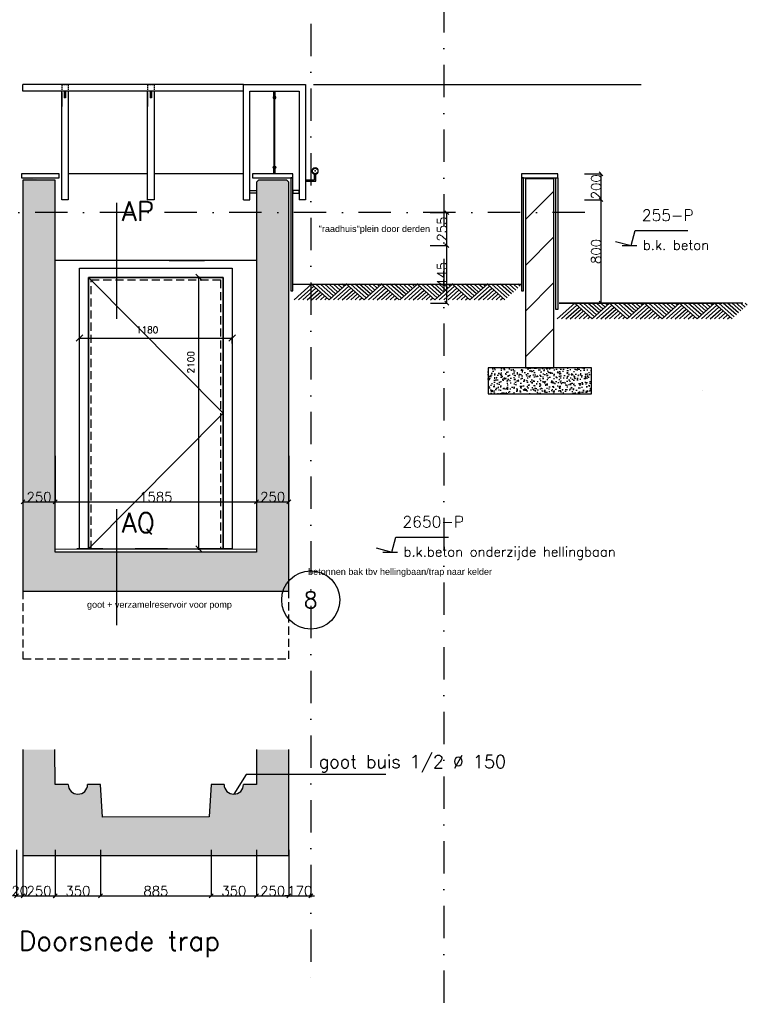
# Model space of a CAD drawing. Extents: x 98997 to 245130, y 18007 to 138999.
# Tile 51 of 58: x 140772 to 146397, y 93802 to 101414. Entities that reach past the tile are written whole.
import ezdxf
from ezdxf.enums import TextEntityAlignment as Align

# ---------------------------------------------------------------- set-up
doc = ezdxf.new("R2010")
doc.units = 0
doc.header["$LTSCALE"] = 20
doc.header["$MEASUREMENT"] = 0
doc.header["$PDSIZE"] = -1
for name, pattern in [('DASHDOT', [25, 12.5, -6.25, 0, -6.25]), ('DD1', [2.66667, 1.66667, -0.5, 0, -0.5]), ('HIDDEN', [9.375, 6.25, -3.125]), ('HIDDEN2', [4.6875, 3.125, -1.5625]), ('HIDDENX2', [0.75, 0.5, -0.25]), ('STRAM_0WT$0$DASHDOT', [25, 12.5, -6.25, 0, -6.25])]:
    doc.linetypes.add(name, pattern=pattern)
doc.layers.get('0').update_dxf_attribs({"linetype": 'CONTINUOUS'})
doc.layers.get('DEFPOINTS').update_dxf_attribs({"linetype": 'CONTINUOUS'})
for name, color, linetype in [('_DETAILNUMMERS', 4, 'CONTINUOUS'), ('_DETAILNUMMERSTEKST', 4, 'CONTINUOUS'), ('A--A23--_F--3-', 9, 'CONTINUOUS'), ('A--A28--_F--3-', 7, 'CONTINUOUS'), ('A--L$7A-_STRAMIEN', 1, 'DASHDOT'), ('A--L11D5_GRONDWERK', 5, 'CONTINUOUS'), ('A--L13D4_VLOEREN', 4, 'CONTINUOUS'), ('A--L16--', 7, 'CONTINUOUS'), ('A--L16--_F123-', 7, 'CONTINUOUS'), ('A--L21D3_BUITENWAND', 3, 'CONTINUOUS'), ('A--L28--', 7, 'CONTINUOUS'), ('A--L28--_F--3-', 1, 'CONTINUOUS'), ('A--L28DC1_KONSTR', 1, 'HIDDEN'), ('A--L28DC1_KONSTRUKTIES', 1, 'HIDDEN2'), ('A--L31--_F123--A1-BINNENKOZ', 1, 'CONTINUOUS'), ('A--L31--_F123--A7-BINNENKOZ', 7, 'CONTINUOUS'), ('A--M$1A-_F123-', 1, 'CONTINUOUS'), ('A--M01A1_MAATVOERING', 1, 'CONTINUOUS'), ('A--M01B1_HOOGTE_MAATV', 1, 'CONTINUOUS'), ('A--M1$A-_F123-', 1, 'CONTINUOUS'), ('A--T$1A-_F123_20', 1, 'CONTINUOUS'), ('A--T$7A-_STRAMIEN', 2, 'CONTINUOUS'), ('A--T01B2_HOOGTE_MAATV', 2, 'CONTINUOUS'), ('A--T01B3_HOOGTE_MAATV', 3, 'CONTINUOUS'), ('STRAM_0WT$0$A--T$7A8-_STRAMIEN', 8, 'STRAM_0WT$0$DASHDOT'), ('STRAMIEN', 8, 'DD1'), ('X--LR---_CP', 7, 'CONTINUOUS')]:
    doc.layers.add(name, color=color, linetype=linetype)
doc.styles.add('ALFA-0_25', font='ROMANS')
doc.styles.add('EB1', font='ARIAL.TTF')
doc.styles.add('HIEMSTRA', font='romans.shx')
doc.styles.add('HOOGTEXT', font='ROMANS.shx', dxfattribs={"height": 2.5})
doc.styles.add('MAATLIJN', font='ROMANS')
doc.dimstyles.new('ALFA-0_25', dxfattribs={"dimscale": 40, "dimtxt": 2.5, "dimasz": 2.5, "dimexe": 0.3, "dimexo": 0.3, "dimgap": 1.25, "dimtad": 1, "dimdec": 0, "dimzin": 0, "dimdsep": 46, "dimtxsty": 'ALFA-0_25', "dimblk1": 'OBLIQUE', "dimblk2": 'OBLIQUE', "dimsah": 1, "dimcen": 0.09, "dimdle": 0.3, "dimclrd": 1, "dimclre": 1, "dimclrt": 2, "dimadec": 0, "dimazin": 0, "dimtfac": 1, "dimtdec": 0, "dimtofl": 0, "dimtmove": 2, "dimatfit": 3, "dimldrblk": 'OBLIQUE', "dimfxl": 0, "dimtvp": 625, "dimtolj": 1, "dimtzin": 0, "dimarcsym": 0})
doc.dimstyles.new('ALFA25', dxfattribs={"dimscale": 0.3, "dimtxt": 50, "dimasz": 100, "dimexe": 0, "dimexo": 0, "dimgap": 2, "dimtad": 1, "dimdec": 0, "dimzin": 0, "dimdsep": 46, "dimtxsty": 'MAATLIJN', "dimblk1": 'OBLIQUE', "dimblk2": 'OBLIQUE', "dimsah": 1, "dimcen": 0, "dimclrd": 1, "dimclre": 1, "dimclrt": 2, "dimadec": 0, "dimazin": 0, "dimtfac": 0.75, "dimtdec": 4, "dimtix": 1, "dimtmove": 2, "dimatfit": 3, "dimldrblk": 'OBLIQUE', "dimfxl": 0, "dimtvp": 1.5, "dimtolj": 1, "dimtzin": 0, "dimarcsym": 0})

# ---------------------------------------------------------------- blocks, each defined once
blk = doc.blocks.new('HOOGTEP')
at = {"layer": 'A--M01A1_MAATVOERING'}
for p, q in [((0, 0), (0.62, 2.33)), ((0.62, 2.33), (8.79, 2.33)), ((-2.41, 0.65), (0, 0))]:
    blk.add_line(p, q, dxfattribs=at)
at = {"layer": 'A--M01B1_HOOGTE_MAATV'}
blk.add_line((-1.38, 0), (0.91, 0), dxfattribs=at)
at = {"layer": 'A--T01B2_HOOGTE_MAATV', "style": 'HOOGTEXT', "flags": 4}
blk.add_attdef('TEKST', (1.84, -0.67), '', height=1.5, dxfattribs=at)
at = {"layer": 'A--T01B3_HOOGTE_MAATV', "style": 'HOOGTEXT', "flags": 4}
blk.add_attdef('HOOGTE', (1.67, 3.82), '', height=1.75, dxfattribs=at)
blk = doc.blocks.new('_OBLIQUE')
at = {"color": 0, "linetype": 'ByBlock'}
blk.add_line((-0.5, -0.5), (0.5, 0.5), dxfattribs=at)
blk = doc.blocks.new('*D58')
at = {"layer": 'A--M1$A-_F123-', "color": 1, "lineweight": -2}
for p, q in [((140797.1, 98040.8), (140797.1, 97686)), ((141046.8, 98040.9), (141046.8, 97686)), ((140797.1, 97686), (141046.8, 97686))]:
    blk.add_line(p, q, dxfattribs=at)
at = {"layer": 'DEFPOINTS', "color": 0}
for p in [(140797.1, 98040.8), (141046.8, 98040.9), (141046.8, 97686)]:
    blk.add_point(p, dxfattribs=at)
at = {"layer": 'A--M1$A-_F123-', "color": 1, "lineweight": -2, "xscale": 30, "yscale": 30, "zscale": 30, "rotation": 180}
blk.add_blockref('_OBLIQUE', (140797.1, 97686), dxfattribs=at)
at = {"layer": 'A--M1$A-_F123-', "color": 1, "lineweight": -2, "xscale": 30, "yscale": 30, "zscale": 30}
blk.add_blockref('_OBLIQUE', (141046.8, 97686), dxfattribs=at)
at = {"layer": 'A--M1$A-_F123-', "color": 2, "insert": (140922, 97724.1), "char_height": 75, "attachment_point": 5, "style": 'MAATLIJN'}
blk.add_mtext('\\A1;250', dxfattribs=at)
blk = doc.blocks.new('*D59')
at = {"layer": 'A--M1$A-_F123-', "color": 1, "lineweight": -2}
for p, q in [((141046.8, 98040.9), (141046.8, 97686)), ((142602.1, 98040.9), (142602.1, 97686)), ((141046.8, 97686), (142602.1, 97686))]:
    blk.add_line(p, q, dxfattribs=at)
at = {"layer": 'DEFPOINTS', "color": 0}
for p in [(141046.8, 98040.9), (142602.1, 98040.9), (142602.1, 97686)]:
    blk.add_point(p, dxfattribs=at)
at = {"layer": 'A--M1$A-_F123-', "color": 1, "lineweight": -2, "xscale": 30, "yscale": 30, "zscale": 30, "rotation": 180}
blk.add_blockref('_OBLIQUE', (141046.8, 97686), dxfattribs=at)
at = {"layer": 'A--M1$A-_F123-', "color": 1, "lineweight": -2, "xscale": 30, "yscale": 30, "zscale": 30}
blk.add_blockref('_OBLIQUE', (142602.1, 97686), dxfattribs=at)
at = {"layer": 'A--M1$A-_F123-', "color": 2, "insert": (141824.5, 97724.1), "char_height": 75, "attachment_point": 5, "style": 'MAATLIJN'}
blk.add_mtext('\\A1;1585', dxfattribs=at)
blk = doc.blocks.new('*D60')
at = {"layer": 'A--M1$A-_F123-', "color": 1, "lineweight": -2}
for p, q in [((142602.1, 98040.9), (142602.1, 97686)), ((142852.1, 98040.9), (142852.1, 97686)), ((142602.1, 97686), (142852.1, 97686))]:
    blk.add_line(p, q, dxfattribs=at)
at = {"layer": 'DEFPOINTS', "color": 0}
for p in [(142602.1, 98040.9), (142852.1, 98040.9), (142852.1, 97686)]:
    blk.add_point(p, dxfattribs=at)
at = {"layer": 'A--M1$A-_F123-', "color": 1, "lineweight": -2, "xscale": 30, "yscale": 30, "zscale": 30, "rotation": 180}
blk.add_blockref('_OBLIQUE', (142602.1, 97686), dxfattribs=at)
at = {"layer": 'A--M1$A-_F123-', "color": 1, "lineweight": -2, "xscale": 30, "yscale": 30, "zscale": 30}
blk.add_blockref('_OBLIQUE', (142852.1, 97686), dxfattribs=at)
at = {"layer": 'A--M1$A-_F123-', "color": 2, "insert": (142727.1, 97724.1), "char_height": 75, "attachment_point": 5, "style": 'MAATLIJN'}
blk.add_mtext('\\A1;250', dxfattribs=at)
blk = doc.blocks.new('*D294')
at = {"layer": 'A--M$1A-_F123-', "color": 1, "lineweight": -2}
for p, q in [((141228.4, 98952.1), (142420.4, 98952.1)), ((141234.4, 98909.3), (141234.4, 98958.1)), ((142414.4, 98909.3), (142414.4, 98958.1))]:
    blk.add_line(p, q, dxfattribs=at)
at = {"layer": 'DEFPOINTS', "color": 0}
for p in [(142414.4, 98952.1), (141234.4, 98903.3), (142414.4, 98903.3)]:
    blk.add_point(p, dxfattribs=at)
at = {"layer": 'A--M$1A-_F123-', "color": 1, "lineweight": -2, "xscale": 50, "yscale": 50, "zscale": 50, "rotation": 180}
blk.add_blockref('_OBLIQUE', (141234.4, 98952.1), dxfattribs=at)
at = {"layer": 'A--M$1A-_F123-', "color": 1, "lineweight": -2, "xscale": 50, "yscale": 50, "zscale": 50}
blk.add_blockref('_OBLIQUE', (142414.4, 98952.1), dxfattribs=at)
at = {"layer": 'A--M$1A-_F123-', "color": 2, "insert": (141757.6, 99015.5), "char_height": 50, "attachment_point": 5, "style": 'ALFA-0_25'}
blk.add_mtext('\\A1;1180', dxfattribs=at)
blk = doc.blocks.new('*D295')
at = {"layer": 'A--M$1A-_F123-', "color": 1, "lineweight": -2}
for p, q in [((142200.7, 99421.8), (142151.9, 99421.8)), ((142157.9, 97315.9), (142157.9, 99427.8)), ((142201, 97321.9), (142151.9, 97321.9))]:
    blk.add_line(p, q, dxfattribs=at)
at = {"layer": 'DEFPOINTS', "color": 0}
for p in [(142157.9, 99421.8), (142206.7, 99421.8), (142207, 97321.9)]:
    blk.add_point(p, dxfattribs=at)
at = {"layer": 'A--M$1A-_F123-', "color": 1, "lineweight": -2, "xscale": 50, "yscale": 50, "zscale": 50}
for p, rotation in [((142157.9, 99421.8), 90), ((142157.9, 97321.9), 270)]:
    blk.add_blockref('_OBLIQUE', p, dxfattribs=dict(at, rotation=rotation))
at = {"layer": 'A--M$1A-_F123-', "color": 2, "insert": (142094.4, 98765), "char_height": 50, "attachment_point": 5, "rotation": 90, "style": 'ALFA-0_25'}
blk.add_mtext('\\A1;2100', dxfattribs=at)
blk = doc.blocks.new('*D301')
at = {"layer": 'A--M1$A-_F123-', "color": 1, "lineweight": -2}
for p, q in [((140797.1, 94995), (140797.1, 94640.2)), ((141046.8, 94995.2), (141046.8, 94640.2)), ((140797.1, 94640.2), (141046.8, 94640.2))]:
    blk.add_line(p, q, dxfattribs=at)
at = {"layer": 'DEFPOINTS', "color": 0}
for p in [(140797.1, 94995), (141046.8, 94995.2), (141046.8, 94640.2)]:
    blk.add_point(p, dxfattribs=at)
at = {"layer": 'A--M1$A-_F123-', "color": 1, "lineweight": -2, "xscale": 30, "yscale": 30, "zscale": 30, "rotation": 180}
blk.add_blockref('_OBLIQUE', (140797.1, 94640.2), dxfattribs=at)
at = {"layer": 'A--M1$A-_F123-', "color": 1, "lineweight": -2, "xscale": 30, "yscale": 30, "zscale": 30}
blk.add_blockref('_OBLIQUE', (141046.8, 94640.2), dxfattribs=at)
at = {"layer": 'A--M1$A-_F123-', "color": 2, "insert": (140922, 94678.3), "char_height": 75, "attachment_point": 5, "style": 'MAATLIJN'}
blk.add_mtext('\\A1;250', dxfattribs=at)
blk = doc.blocks.new('*D302')
at = {"layer": 'A--M1$A-_F123-', "color": 1, "lineweight": -2}
for p, q in [((141396.8, 94995.2), (141396.8, 94640.2)), ((142252.1, 94995.2), (142252.1, 94640.2)), ((141396.8, 94640.2), (142252.1, 94640.2))]:
    blk.add_line(p, q, dxfattribs=at)
at = {"layer": 'DEFPOINTS', "color": 0}
for p in [(141396.8, 94995.2), (142252.1, 94995.2), (142252.1, 94640.2)]:
    blk.add_point(p, dxfattribs=at)
at = {"layer": 'A--M1$A-_F123-', "color": 1, "lineweight": -2, "xscale": 30, "yscale": 30, "zscale": 30, "rotation": 180}
blk.add_blockref('_OBLIQUE', (141396.8, 94640.2), dxfattribs=at)
at = {"layer": 'A--M1$A-_F123-', "color": 1, "lineweight": -2, "xscale": 30, "yscale": 30, "zscale": 30}
blk.add_blockref('_OBLIQUE', (142252.1, 94640.2), dxfattribs=at)
at = {"layer": 'A--M1$A-_F123-', "color": 2, "insert": (141824.5, 94678.3), "char_height": 75, "attachment_point": 5, "style": 'MAATLIJN'}
blk.add_mtext('\\A1;885', dxfattribs=at)
blk = doc.blocks.new('*D303')
at = {"layer": 'A--M1$A-_F123-', "color": 1, "lineweight": -2}
for p, q in [((142602.1, 94995.2), (142602.1, 94640.2)), ((142852.1, 94995.2), (142852.1, 94640.2)), ((142602.1, 94640.2), (142852.1, 94640.2))]:
    blk.add_line(p, q, dxfattribs=at)
at = {"layer": 'DEFPOINTS', "color": 0}
for p in [(142602.1, 94995.2), (142852.1, 94995.2), (142852.1, 94640.2)]:
    blk.add_point(p, dxfattribs=at)
at = {"layer": 'A--M1$A-_F123-', "color": 1, "lineweight": -2, "xscale": 30, "yscale": 30, "zscale": 30, "rotation": 180}
blk.add_blockref('_OBLIQUE', (142602.1, 94640.2), dxfattribs=at)
at = {"layer": 'A--M1$A-_F123-', "color": 1, "lineweight": -2, "xscale": 30, "yscale": 30, "zscale": 30}
blk.add_blockref('_OBLIQUE', (142852.1, 94640.2), dxfattribs=at)
at = {"layer": 'A--M1$A-_F123-', "color": 2, "insert": (142727.1, 94678.3), "char_height": 75, "attachment_point": 5, "style": 'MAATLIJN'}
blk.add_mtext('\\A1;250', dxfattribs=at)
blk = doc.blocks.new('*D304')
at = {"layer": 'A--M1$A-_F123-', "color": 1, "lineweight": -2}
for p, q in [((141047.1, 94995), (141047.1, 94640.2)), ((141396.8, 94995.2), (141396.8, 94640.2)), ((141047.1, 94640.2), (141396.8, 94640.2))]:
    blk.add_line(p, q, dxfattribs=at)
at = {"layer": 'DEFPOINTS', "color": 0}
for p in [(141047.1, 94995), (141396.8, 94995.2), (141396.8, 94640.2)]:
    blk.add_point(p, dxfattribs=at)
at = {"layer": 'A--M1$A-_F123-', "color": 1, "lineweight": -2, "xscale": 30, "yscale": 30, "zscale": 30, "rotation": 180}
blk.add_blockref('_OBLIQUE', (141047.1, 94640.2), dxfattribs=at)
at = {"layer": 'A--M1$A-_F123-', "color": 1, "lineweight": -2, "xscale": 30, "yscale": 30, "zscale": 30}
blk.add_blockref('_OBLIQUE', (141396.8, 94640.2), dxfattribs=at)
at = {"layer": 'A--M1$A-_F123-', "color": 2, "insert": (141222, 94678.3), "char_height": 75, "attachment_point": 5, "style": 'MAATLIJN'}
blk.add_mtext('\\A1;350', dxfattribs=at)
blk = doc.blocks.new('*D305')
at = {"layer": 'A--M1$A-_F123-', "color": 1, "lineweight": -2}
for p, q in [((142252.6, 94993.7), (142252.6, 94640.2)), ((142602.1, 94995.2), (142602.1, 94640.2)), ((142252.6, 94640.2), (142602.1, 94640.2))]:
    blk.add_line(p, q, dxfattribs=at)
at = {"layer": 'DEFPOINTS', "color": 0}
for p in [(142252.6, 94993.7), (142602.1, 94995.2), (142602.1, 94640.2)]:
    blk.add_point(p, dxfattribs=at)
at = {"layer": 'A--M1$A-_F123-', "color": 1, "lineweight": -2, "xscale": 30, "yscale": 30, "zscale": 30, "rotation": 180}
blk.add_blockref('_OBLIQUE', (142252.6, 94640.2), dxfattribs=at)
at = {"layer": 'A--M1$A-_F123-', "color": 1, "lineweight": -2, "xscale": 30, "yscale": 30, "zscale": 30}
blk.add_blockref('_OBLIQUE', (142602.1, 94640.2), dxfattribs=at)
at = {"layer": 'A--M1$A-_F123-', "color": 2, "insert": (142427.3, 94678.3), "char_height": 75, "attachment_point": 5, "style": 'MAATLIJN'}
blk.add_mtext('\\A1;350', dxfattribs=at)
blk = doc.blocks.new('STRAM_CIR')
at = {"layer": 'A--L$7A-_STRAMIEN', "linetype": 'Continuous'}
blk.add_circle((0, 0), 3, dxfattribs=at)
blk = doc.blocks.new('*D309')
at = {"layer": 'A--M1$A-_F123-', "color": 1, "lineweight": -2}
for p, q in [((142852.1, 94995.2), (142852.1, 94640.2)), ((143022.1, 94795), (143022.1, 94640.2)), ((142852.1, 94640.2), (142822.1, 94640.2)), ((142852.1, 94640.2), (143022.1, 94640.2)), ((143022.1, 94640.2), (143052.1, 94640.2))]:
    blk.add_line(p, q, dxfattribs=at)
at = {"layer": 'DEFPOINTS', "color": 0}
for p in [(142852.1, 94995.2), (143022.1, 94795), (143022.1, 94640.2)]:
    blk.add_point(p, dxfattribs=at)
at = {"layer": 'A--M1$A-_F123-', "color": 1, "lineweight": -2, "xscale": 30, "yscale": 30, "zscale": 30}
blk.add_blockref('_OBLIQUE', (142852.1, 94640.2), dxfattribs=at)
at = {"layer": 'A--M1$A-_F123-', "color": 1, "lineweight": -2, "xscale": 30, "yscale": 30, "zscale": 30, "rotation": 180}
blk.add_blockref('_OBLIQUE', (143022.1, 94640.2), dxfattribs=at)
at = {"layer": 'A--M1$A-_F123-', "color": 2, "insert": (142937.1, 94678.3), "char_height": 75, "attachment_point": 5, "style": 'MAATLIJN'}
blk.add_mtext('\\A1;170', dxfattribs=at)
blk = doc.blocks.new('*D310')
at = {"layer": 'A--M1$A-_F123-', "color": 1, "lineweight": -2}
for p, q in [((140746.8, 94995), (140746.8, 94640.1)), ((140797.1, 94995.1), (140797.1, 94640.1)), ((140746.8, 94640.1), (140716.8, 94640.1)), ((140746.8, 94640.1), (140797.1, 94640.1)), ((140797.1, 94640.1), (140827.1, 94640.1))]:
    blk.add_line(p, q, dxfattribs=at)
at = {"layer": 'DEFPOINTS', "color": 0}
for p in [(140746.8, 94995), (140797.1, 94995.1), (140797.1, 94640.1)]:
    blk.add_point(p, dxfattribs=at)
at = {"layer": 'A--M1$A-_F123-', "color": 1, "lineweight": -2, "xscale": 30, "yscale": 30, "zscale": 30}
blk.add_blockref('_OBLIQUE', (140746.8, 94640.1), dxfattribs=at)
at = {"layer": 'A--M1$A-_F123-', "color": 1, "lineweight": -2, "xscale": 30, "yscale": 30, "zscale": 30, "rotation": 180}
blk.add_blockref('_OBLIQUE', (140797.1, 94640.1), dxfattribs=at)
at = {"layer": 'A--M1$A-_F123-', "color": 2, "insert": (140772, 94678.2), "char_height": 75, "attachment_point": 5, "style": 'MAATLIJN'}
blk.add_mtext('\\A1;20', dxfattribs=at)
blk = doc.blocks.new('A$C6F8F70C3')
at = {"layer": 'STRAM_0WT$0$A--T$7A8-_STRAMIEN', "color": 8}
blk.add_line((11874.8, 19570.1), (11874.8, -1805.5), dxfattribs=at)
blk = doc.blocks.new('Q021887-')
at = {"layer": 'A--L28--_F--3-', "color": 4, "linetype": 'Continuous'}
blk.add_lwpolyline([(0, 24.15, 1), (0, -24.15, 1), (0, 24.15), (0, 21.55, -1), (0, -21.55, -1), (0, 21.55)], format="xyb", close=True, dxfattribs=at)
at = {"layer": 'X--LR---_CP', "color": 4, "linetype": 'Continuous'}
blk.add_point((0, 0), dxfattribs=at)
blk = doc.blocks.new('Q022322-')
at = {"layer": 'A--L28--_F--3-', "color": 4, "linetype": 'Continuous'}
blk.add_lwpolyline([(0, 10, 1), (0, -10, 1), (0, 10), (0, 8, -1), (0, -8, -1), (0, 8)], format="xyb", close=True, dxfattribs=at)
at = {"layer": 'X--LR---_CP', "color": 4, "linetype": 'Continuous'}
blk.add_point((0, 0), dxfattribs=at)
blk = doc.blocks.new('A$C3D0F7C18')
at = {"layer": 'A--L28DC1_KONSTR', "color": 1, "linetype": 'Continuous'}
for p, q in [((-5, 600.1), (-5, 640.1)), ((5, 600.1), (5, 640.1)), ((-5, 0.1), (-5, 41.1)), ((5, 0.1), (5, 41.1))]:
    blk.add_line(p, q, dxfattribs=at)
at = {"layer": 'A--L28DC1_KONSTR', "color": 0, "linetype": 'Continuous'}
for p, q in [((-2, 60.3), (-2, 579.7)), ((2, 60.3), (2, 579.7))]:
    blk.add_line(p, q, dxfattribs=at)
at = {"layer": 'A--L28--', "color": 0, "linetype": 'Continuous', "extrusion": (0, 0, -1), "xscale": -1, "zscale": -1, "rotation": 180}
blk.add_blockref('Q022322-', (0, 589.9), dxfattribs=at)
at = {"layer": 'A--L28--', "color": 0, "linetype": 'Continuous', "extrusion": (0, 0, -1), "zscale": -1}
blk.add_blockref('Q022322-', (0, 50.1), dxfattribs=at)
blk = doc.blocks.new('Q010064-')
at = {"layer": 'A--L16--_F123-', "color": 1, "linetype": 'Continuous'}
for points in [[(37.5, -37.5), (75, 0)], [(75, -75), (150, 0)], [(112.5, -112.5), (225, 0)], [(150, -150), (300, 0)], [(187.5, -187.5), (375, 0)], [(225, -225), (450, 0)], [(262.5, -262.5), (525, 0)], [(300, -300), (600, 0)], [(900, -300), (600, 0)], [(600, -300), (450, -150)], [(675, -300), (487.5, -112.5)], [(750, -300), (525, -75)], [(825, -300), (562.5, -37.5)], [(375, -300), (337.5, -262.5)], [(450, -300), (375, -225)], [(525, -300), (412.5, -187.5)]]:
    blk.add_lwpolyline(points, dxfattribs=at)
at = {"layer": 'X--LR---_CP'}
blk.add_point((600, 0), dxfattribs=at)
blk.add_point((600, 0), dxfattribs=at)
blk = doc.blocks.new('A$C1CA82ED4')
at = {"layer": 'A--L16--', "xscale": 0.4504033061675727, "yscale": 0.3999999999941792}
for p in [(-16.9, 120), (253.4, 120), (523.6, 120), (793.8, 120), (1064.1, 120)]:
    blk.add_blockref('Q010064-', p, dxfattribs=at)
blk = doc.blocks.new('*D623')
at = {"layer": 'A--M1$A-_F123-', "color": 1, "lineweight": -2}
for p, q in [((145136.8, 100222), (145265.8, 100222)), ((145265.8, 100022), (145265.8, 100222)), ((145136.8, 100022), (145265.8, 100022))]:
    blk.add_line(p, q, dxfattribs=at)
at = {"layer": 'DEFPOINTS', "color": 0}
for p in [(145136.8, 100222), (145265.8, 100222), (145136.8, 100022)]:
    blk.add_point(p, dxfattribs=at)
at = {"layer": 'A--M1$A-_F123-', "color": 1, "lineweight": -2, "xscale": 30, "yscale": 30, "zscale": 30}
for p, rotation in [((145265.8, 100222), 90), ((145265.8, 100022), 270)]:
    blk.add_blockref('_OBLIQUE', p, dxfattribs=dict(at, rotation=rotation))
at = {"layer": 'A--M1$A-_F123-', "color": 2, "insert": (145227.7, 100122), "char_height": 75, "attachment_point": 5, "rotation": 90, "style": 'MAATLIJN'}
blk.add_mtext('\\A1;200', dxfattribs=at)
blk = doc.blocks.new('*D624')
at = {"layer": 'A--M1$A-_F123-', "color": 1, "lineweight": -2}
for p, q in [((145136.8, 100022), (145265.8, 100022)), ((145265.8, 99222), (145265.8, 100022)), ((145138.3, 99222), (145265.8, 99222))]:
    blk.add_line(p, q, dxfattribs=at)
at = {"layer": 'DEFPOINTS', "color": 0}
for p in [(145136.8, 100022), (145265.8, 100022), (145138.3, 99222)]:
    blk.add_point(p, dxfattribs=at)
at = {"layer": 'A--M1$A-_F123-', "color": 1, "lineweight": -2, "xscale": 30, "yscale": 30, "zscale": 30}
for p, rotation in [((145265.8, 100022), 90), ((145265.8, 99222), 270)]:
    blk.add_blockref('_OBLIQUE', p, dxfattribs=dict(at, rotation=rotation))
at = {"layer": 'A--M1$A-_F123-', "color": 2, "insert": (145227.7, 99622), "char_height": 75, "attachment_point": 5, "rotation": 90, "style": 'MAATLIJN'}
blk.add_mtext('\\A1;800', dxfattribs=at)
blk = doc.blocks.new('*D625')
at = {"layer": 'A--M1$A-_F123-', "color": 1, "lineweight": -2}
for p, q in [((143945.4, 99922), (144074.4, 99922)), ((144074.4, 99667), (144074.4, 99922)), ((143945.4, 99667), (144074.4, 99667))]:
    blk.add_line(p, q, dxfattribs=at)
at = {"layer": 'DEFPOINTS', "color": 0}
for p in [(143945.4, 99922), (144074.4, 99922), (143945.4, 99667)]:
    blk.add_point(p, dxfattribs=at)
at = {"layer": 'A--M1$A-_F123-', "color": 1, "lineweight": -2, "xscale": 30, "yscale": 30, "zscale": 30}
for p, rotation in [((144074.4, 99922), 90), ((144074.4, 99667), 270)]:
    blk.add_blockref('_OBLIQUE', p, dxfattribs=dict(at, rotation=rotation))
at = {"layer": 'A--M1$A-_F123-', "color": 2, "insert": (144036.3, 99794.5), "char_height": 75, "attachment_point": 5, "rotation": 90, "style": 'MAATLIJN'}
blk.add_mtext('\\A1;255', dxfattribs=at)
blk = doc.blocks.new('*D626')
at = {"layer": 'A--M1$A-_F123-', "color": 1, "lineweight": -2}
for p, q in [((143945.4, 99667), (144074.4, 99667)), ((144074.4, 99222), (144074.4, 99667)), ((143946.9, 99222), (144074.4, 99222))]:
    blk.add_line(p, q, dxfattribs=at)
at = {"layer": 'DEFPOINTS', "color": 0}
for p in [(143945.4, 99667), (144074.4, 99667), (143946.9, 99222)]:
    blk.add_point(p, dxfattribs=at)
at = {"layer": 'A--M1$A-_F123-', "color": 1, "lineweight": -2, "xscale": 30, "yscale": 30, "zscale": 30}
for p, rotation in [((144074.4, 99667), 90), ((144074.4, 99222), 270)]:
    blk.add_blockref('_OBLIQUE', p, dxfattribs=dict(at, rotation=rotation))
at = {"layer": 'A--M1$A-_F123-', "color": 2, "insert": (144036.3, 99444.5), "char_height": 75, "attachment_point": 5, "rotation": 90, "style": 'MAATLIJN'}
blk.add_mtext('\\A1;445', dxfattribs=at)
blk = doc.blocks.new('*D627')
at = {"layer": 'A--M1$A-_F123-', "color": 1, "lineweight": -2}
for p, q in [((145136.8, 100222), (145265.8, 100222)), ((145265.8, 100022), (145265.8, 100222)), ((145136.8, 100022), (145265.8, 100022))]:
    blk.add_line(p, q, dxfattribs=at)
at = {"layer": 'DEFPOINTS', "color": 0}
for p in [(145136.8, 100222), (145265.8, 100222), (145136.8, 100022)]:
    blk.add_point(p, dxfattribs=at)
at = {"layer": 'A--M1$A-_F123-', "color": 1, "lineweight": -2, "xscale": 30, "yscale": 30, "zscale": 30}
for p, rotation in [((145265.8, 100222), 90), ((145265.8, 100022), 270)]:
    blk.add_blockref('_OBLIQUE', p, dxfattribs=dict(at, rotation=rotation))
at = {"layer": 'A--M1$A-_F123-', "color": 2, "insert": (145227.7, 100122), "char_height": 75, "attachment_point": 5, "rotation": 90, "style": 'MAATLIJN'}
blk.add_mtext('\\A1;200', dxfattribs=at)
blk = doc.blocks.new('*D628')
at = {"layer": 'A--M1$A-_F123-', "color": 1, "lineweight": -2}
for p, q in [((145136.8, 100022), (145265.8, 100022)), ((145265.8, 99222), (145265.8, 100022)), ((145138.3, 99222), (145265.8, 99222))]:
    blk.add_line(p, q, dxfattribs=at)
at = {"layer": 'DEFPOINTS', "color": 0}
for p in [(145136.8, 100022), (145265.8, 100022), (145138.3, 99222)]:
    blk.add_point(p, dxfattribs=at)
at = {"layer": 'A--M1$A-_F123-', "color": 1, "lineweight": -2, "xscale": 30, "yscale": 30, "zscale": 30}
for p, rotation in [((145265.8, 100022), 90), ((145265.8, 99222), 270)]:
    blk.add_blockref('_OBLIQUE', p, dxfattribs=dict(at, rotation=rotation))
at = {"layer": 'A--M1$A-_F123-', "color": 2, "insert": (145227.7, 99622), "char_height": 75, "attachment_point": 5, "rotation": 90, "style": 'MAATLIJN'}
blk.add_mtext('\\A1;800', dxfattribs=at)

msp = doc.modelspace()

# ---------------------------------------------------------------- hatches: boundary and pattern name
at = {"layer": '_DETAILNUMMERS'}
h = msp.add_hatch(dxfattribs=at)
h.set_pattern_fill('ANSI31', color=1, scale=2000, style=0)
h.set_pattern_definition([(45, (-18320.3, 7576.15), (-176.7767, 176.7767), [])])
h.paths.add_polyline_path([(144682.1, 98722), (144902.1, 98722), (144902.1, 100182), (144682.1, 100182)])
at = {"layer": 'A--A23--_F--3-'}
h = msp.add_hatch(dxfattribs=at)
h.set_pattern_fill('AR-CONC', color=256, scale=10, style=0)
h.set_pattern_definition([(50, (95669.36, 85234.336), (71.72602, -6.27521), [7.5, -82.5]), (355, (95669.36, 85234.336), (-13.87513, 75.21921), [6, -66]), (100.4514, (95675.34, 85233.81), (57.85094, 68.94395), [6.37402, -70.11421]), (46.1842, (95669.36, 85254.34), (106.7241, -16.5519), [11.25, -123.75]), (96.6356, (95678.25, 85252.96), (93.46627, 97.41179), [9.56103, -105.1713]), (351.1842, (95669.36, 85254.34), (93.4662, 97.41186), [9, -99]), (21, (95679.36, 85249.336), (59.690705, -40.26189), [7.5, -82.5]), (326, (95679.36, 85249.336), (24.33153, 72.515), [6, -66]), (71.4514, (95684.335, 85245.98), (84.02226, 32.25305), [6.37402, -70.11421]), (37.5, (95669.36, 85234.336), (1.215986, 33.289385), [0, -65.2, 0, -67, 0, -66.25]), (7.5, (95669.36, 85234.336), (26.306954, 39.44117), [0, -38.2, 0, -63.7, 0, -25.25]), (327.5, (95647.06, 85234.336), (53.382244, -2.255487), [0, -25, 0, -78, 0, -103.5]), (317.5, (95637.06, 85234.336), (58.318617, 10.0105), [0, -32.5, 0, -51.8, 0, -73.5])])
h.paths.add_polyline_path([(141047.1, 97297), (141047.1, 100168.3), (140797.1, 100190), (140797.1, 96997), (142852.1, 96997), (142852.1, 100157), (142837.1, 100172), (142617.1, 100172), (142602.1, 100157), (142602.1, 97297)])
h = msp.add_hatch(dxfattribs=at)
h.set_pattern_fill('AR-CONC', color=256, scale=10, style=0)
h.set_pattern_definition([(50, (-18305.3, 100), (71.726018, -6.275213), [7.5, -82.5]), (355, (-18305.3, 100), (-13.875133, 75.219213), [6, -66]), (100.4514, (-18299.32, 99.48), (57.850938, 68.943954), [6.37402, -70.11421]), (46.1842, (-18305.3, 120), (106.724105, -16.5519), [11.25, -123.75]), (96.6356, (-18296.41, 118.62), (93.46627, 97.411787), [9.56103, -105.1713]), (351.1842, (-18305.3, 120), (93.466195, 97.41186), [9, -99]), (21, (-18295.3, 115), (59.690705, -40.261889), [7.5, -82.5]), (326, (-18295.3, 115), (24.331533, 72.515005), [6, -66]), (71.4514, (-18290.326, 111.645), (84.022263, 32.25305), [6.37402, -70.11421]), (37.5, (-18305.3, 100), (1.2159855, 33.2893854), [0, -65.2, 0, -67, 0, -66.25]), (7.5, (-18305.3, 100), (26.306954, 39.441171), [0, -38.2, 0, -63.7, 0, -25.25]), (327.5, (-18327.6, 100), (53.3822436, -2.255487), [0, -25, 0, -78, 0, -103.5]), (317.5, (-18337.6, 100), (58.318617, 10.010498), [0, -32.5, 0, -51.8, 0, -73.5])])
h.paths.add_polyline_path([(144392.1, 98522), (145192.1, 98522), (145192.1, 98722), (144392.1, 98722)])
h = msp.add_hatch(dxfattribs=at)
h.set_pattern_fill('AR-CONC', color=256, scale=10, style=0)
h.set_pattern_definition([(50, (0, 0), (71.726018, -6.275213), [7.5, -82.5]), (355, (0, 0), (-13.875133, 75.219213), [6, -66]), (100.4514, (5.98, -0.52), (57.850938, 68.943954), [6.37402, -70.11421]), (46.1842, (0, 20), (106.724105, -16.5519), [11.25, -123.75]), (96.6356, (8.89, 18.62), (93.46627, 97.41179), [9.56103, -105.1713]), (351.1842, (0, 20), (93.466195, 97.41186), [9, -99]), (21, (10, 15), (59.690705, -40.26189), [7.5, -82.5]), (326, (10, 15), (24.331533, 72.515005), [6, -66]), (71.4514, (14.974, 11.645), (84.022263, 32.25305), [6.37402, -70.11421]), (37.5, (0, 0), (1.2159855, 33.2893854), [0, -65.2, 0, -67, 0, -66.25]), (7.5, (0, 0), (26.306954, 39.441171), [0, -38.2, 0, -63.7, 0, -25.25]), (327.5, (-22.3, 0), (53.3822436, -2.255487), [0, -25, 0, -78, 0, -103.5]), (317.5, (-32.3, 0), (58.318617, 10.010498), [0, -32.5, 0, -51.8, 0, -73.5])])
edge = h.paths.add_edge_path()
edge.add_line((142602.1, 95501.3), (142502.1, 95501.3))
edge.add_arc((142427.1, 95501.3), 75, -180, 0, ccw=False)
edge.add_line((142352.1, 95501.3), (142252.1, 95501.3))
edge.add_line((142252.1, 95501.3), (142237.1, 95251.3))
edge.add_line((142237.1, 95251.3), (141412.2, 95249.7))
edge.add_line((141412.2, 95249.7), (141397.1, 95501.3))
edge.add_line((141397.1, 95501.3), (141297.1, 95501.3))
edge.add_arc((141222.1, 95501.3), 75, -180, 0, ccw=False)
edge.add_line((141147.1, 95501.3), (141045, 95501.3))
edge.add_line((141045, 95501.3), (141044.1, 95770.7))
edge.add_line((141044.1, 95770.7), (140797.1, 95770.7))
edge.add_line((140797.1, 95770.7), (140797.1, 94951.3))
edge.add_line((140797.1, 94951.3), (142852.1, 94951.3))
edge.add_line((142852.1, 94951.3), (142852.1, 95770.7))
edge.add_line((142852.1, 95770.7), (142602.5, 95770.7))
edge.add_line((142602.5, 95770.7), (142602.1, 95501.3))

# ---------------------------------------------------------------- linework, layer by layer
at = {"layer": '_DETAILNUMMERS', "color": 1}
for p, q in [((141147, 100864.1), (141147, 100741.7)), ((141147, 100864.1), (141147, 100741.7)), ((141811.1, 100864.1), (141811.1, 100741.8)), ((141811.1, 100864.1), (141811.1, 100741.8)), ((143044.2, 100912.1), (145577.2, 100912.1)), ((141097, 100849.5), (141097, 100741.7)), ((141097, 100849.5), (141097, 100741.7)), ((141761.1, 100849.5), (141761.1, 100741.8)), ((141761.1, 100849.5), (141761.1, 100741.8))]:
    msp.add_line(p, q, dxfattribs=at)
at = {"layer": '_DETAILNUMMERS'}
for p, q in [((144682.1, 100182), (144682.1, 98722)), ((141523.4, 99101.7), (141523.4, 99999)), ((141926.5, 99552), (142199.8, 99552)), ((146362.7, 99222), (144942.1, 99222)), ((146347.7, 99222), (144942.1, 99222)), ((146047.1, 98547), (146047.1, 98547)), ((141523.4, 96732.8), (141523.4, 97630.1))]:
    msp.add_line(p, q, dxfattribs=at)
at = {"layer": '_DETAILNUMMERS', "color": 2}
for points in [[(140787, 100192), (141077, 100192), (141077, 100222), (140787, 100222)], [(142572.1, 100192), (142882.1, 100192), (142882.1, 100222), (142572.1, 100222)], [(142882.1, 99318.2), (142882.1, 100192), (142867.1, 100192), (142867.1, 99318.2)], [(144652.1, 100192), (144932.1, 100192), (144932.1, 100222), (144652.1, 100222)], [(144652.1, 100192), (144932.1, 100192), (144932.1, 100222), (144652.1, 100222)], [(144667.1, 99318.2), (144667.1, 100192), (144652.1, 100192), (144652.1, 99318.2)], [(144917.1, 99172), (144917.1, 100192), (144932.1, 100192), (144932.1, 99172)], [(144917.1, 99172), (144917.1, 100192), (144932.1, 100192), (144932.1, 99172)]]:
    msp.add_lwpolyline(points, close=True, dxfattribs=at)
at = {"layer": '_DETAILNUMMERS'}
for points in [[(144682.1, 98722), (144902.1, 98722), (144902.1, 100182), (144682.1, 100182)], [(144392.1, 98522), (145192.1, 98522), (145192.1, 98722), (144392.1, 98722)], [(144392.1, 98522), (145192.1, 98522), (145192.1, 98722), (144392.1, 98722)]]:
    msp.add_lwpolyline(points, close=True, dxfattribs=at)
at = {"layer": '_DETAILNUMMERS', "color": 1}
for points in [[(141234.4, 97321.8), (141234.4, 99491.8), (142414.4, 99491.8), (142414.4, 97321.8)], [(141304.4, 97321.8), (141304.4, 99421.8), (142344.4, 99421.8), (142344.4, 97321.8)]]:
    msp.add_lwpolyline(points, dxfattribs=at)
msp.add_lwpolyline([(141304.4, 97321.8), (142344.4, 97321.8), (142344.4, 99421.8), (141304.4, 99421.8)], close=True, dxfattribs=at)
at = {"layer": '_DETAILNUMMERS', "color": 1, "linetype": 'HIDDEN2'}
msp.add_lwpolyline([(141324.4, 97321.8), (141324.4, 99401.8), (142324.4, 99401.8), (142324.4, 97321.8)], dxfattribs=at)
at = {"layer": '_DETAILNUMMERS', "color": 2}
msp.add_lwpolyline([(143603.2, 95577.9), (142522.9, 95577.9), (142427.1, 95426.3)], dxfattribs=at)
at = {"layer": 'A--L$7A-_STRAMIEN'}
for p, q in [((145141.8, 99922), (136205.9, 99922)), ((142415.4, 97321.8), (141213.4, 97321.8))]:
    msp.add_line(p, q, dxfattribs=at)
at = {"layer": 'A--L11D5_GRONDWERK'}
for p, q in [((142882.1, 99368.2), (144652.1, 99368.2)), ((144942.1, 99222), (146199.4, 99222)), ((144942.1, 99222), (146184.4, 99222))]:
    msp.add_line(p, q, dxfattribs=at)
at = {"layer": 'A--L13D4_VLOEREN'}
for p, q in [((141047.1, 97321.5), (142602.1, 97322)), ((140797.1, 95770.7), (140797.1, 94951.3)), ((141045, 95501.3), (141044.1, 95770.7)), ((142602.5, 95770.7), (142602.1, 95501.3)), ((142602.5, 95770.7), (142602.5, 95770.7)), ((142852.1, 94951.3), (142852.1, 95770.7)), ((142852.1, 95770.7), (142852.1, 95770.7)), ((141147.1, 95501.3), (141045, 95501.3)), ((141397.1, 95501.3), (141297.1, 95501.3)), ((141412.2, 95249.7), (141397.1, 95501.3)), ((142252.1, 95501.3), (142237.1, 95251.3)), ((142352.1, 95501.3), (142252.1, 95501.3)), ((142602.1, 95501.3), (142502.1, 95501.3)), ((142602.1, 95501.3), (142602.1, 95501.3)), ((142237.1, 95251.3), (141412.2, 95249.7)), ((140797.1, 94951.3), (142852.1, 94951.3))]:
    msp.add_line(p, q, dxfattribs=at)
msp.add_lwpolyline([(141047.1, 97297), (141047.1, 100172), (140797.1, 100172), (140797.1, 96997), (142852.1, 96997), (142852.1, 100157), (142837.1, 100172), (142617.1, 100172), (142602.1, 100157), (142602.1, 97297)], close=True, dxfattribs=at)
for centre in [(141222.1, 95501.3), (142427.1, 95501.3)]:
    msp.add_arc(centre, 75, 180, 0, dxfattribs=at)
at = {"layer": 'A--L21D3_BUITENWAND'}
msp.add_lwpolyline([(142602.1, 99552), (141047.1, 99552)], dxfattribs=at)
at = {"layer": 'A--L28DC1_KONSTR', "color": 1, "linetype": 'Continuous'}
for p, q in [((142502.1, 100912.1), (140796.7, 100912.1)), ((140796.7, 100862.1), (140796.7, 100912.1)), ((142502.1, 100862.1), (140796.7, 100862.1)), ((141097, 100022), (141097, 100866.7)), ((141117, 100865.6), (141117, 100809.1)), ((141127, 100865.1), (141127, 100809.1)), ((141147, 100864.1), (141147, 100022)), ((141761.1, 100022), (141761.1, 100866.7)), ((141781.1, 100865.7), (141781.1, 100809.2)), ((141791.1, 100865.1), (141791.1, 100809.2)), ((141811.1, 100864.1), (141811.1, 100022)), ((141127, 100809.1), (141117, 100809.1)), ((141791.1, 100809.2), (141781.1, 100809.2)), ((141761.1, 100222), (141147, 100222)), ((142502.1, 100222), (141811.1, 100222)), ((142502.1, 100222), (141811.1, 100222)), ((141147, 100022), (141097, 100022)), ((141811.1, 100022), (141761.1, 100022)), ((142502.1, 100022), (142552.1, 100022)), ((142982.1, 100022), (142932.1, 100022))]:
    msp.add_line(p, q, dxfattribs=at)
at = {"layer": 'A--L28DC1_KONSTR', "color": 1, "linetype": 'HIDDENX2'}
for p, q in [((141097, 100912.1), (141147, 100912.1)), ((141097, 100912.1), (141097, 100866.7)), ((141147, 100912.1), (141147, 100864.1)), ((141761.1, 100912.2), (141811.1, 100912.2)), ((141761.1, 100912.2), (141761.1, 100866.7)), ((141811.1, 100912.2), (141811.1, 100864.1))]:
    msp.add_line(p, q, dxfattribs=at)
at = {"layer": 'A--L28DC1_KONSTR', "color": 1, "linetype": 'Continuous'}
for points in [[(142502.1, 100022), (142502.1, 100912.1), (142982.1, 100912.1), (142982.1, 100022)], [(142552.1, 100022), (142552.1, 100862.1), (142932.1, 100862.1), (142932.1, 100022)], [(142982.1, 100175), (143051.3, 100175), (143051.3, 100220)], [(142982.1, 100165), (143061.3, 100165), (143061.3, 100220)]]:
    msp.add_lwpolyline(points, dxfattribs=at)
for points in [[(142602.1, 100072), (142552.1, 100072), (142552.1, 100092), (142602.1, 100092)], [(142882.1, 100072), (142932.1, 100072), (142932.1, 100092), (142882.1, 100092)]]:
    msp.add_lwpolyline(points, close=True, dxfattribs=at)
at = {"layer": 'A--L28DC1_KONSTRUKTIES'}
msp.add_lwpolyline([(140797.1, 96997), (140797.1, 96472), (142852.1, 96472), (142852.1, 96997)], dxfattribs=at)
at = {"layer": 'A--L31--_F123--A1-BINNENKOZ'}
msp.add_lwpolyline([(141304.4, 99421.8), (142344.4, 98371.8), (141304.4, 97321.8)], dxfattribs=at)
at = {"layer": 'A--L31--_F123--A7-BINNENKOZ'}
msp.add_line((142415.4, 97321.8), (142415.4, 97321.8), dxfattribs=at)
at = {"layer": 'STRAMIEN', "linetype": 'DASHDOT'}
msp.add_line((143022.1, 103382.6), (143022.1, 93965.5), dxfattribs=at)

# ---------------------------------------------------------------- block references
at = {"xscale": 50, "yscale": 50, "zscale": 50}
for p, values in [((145498, 99667), {'TEKST': 'b.k. beton', 'HOOGTE': '255-P'}), ((143647.7, 97297), {'TEKST': 'b.k.beton onderzijde hellingbaan', 'HOOGTE': '2650-P'})]:
    msp.add_blockref('HOOGTEP', p, dxfattribs=at).add_auto_attribs(values)
at = {"layer": '_DETAILNUMMERS'}
msp.add_blockref('A$C6F8F70C3', (132174.7, 88995.9), dxfattribs=at)
at = {"layer": '_DETAILNUMMERS', "xscale": -1}
msp.add_blockref('A$C1CA82ED4', (146396.5, 99102), dxfattribs=at)
at = {"layer": 'A--L$7A-_STRAMIEN', "xscale": 75, "yscale": 75}
msp.add_blockref('STRAM_CIR', (143022.1, 96927.9), dxfattribs=at)
at = {"layer": 'A--L16--', "extrusion": (0, 0, -1), "xscale": 0.4504033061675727, "yscale": 0.4000000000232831, "zscale": -1}
for p in [(-143298.7, 99368.2), (-143568.9, 99368.2), (-143839.2, 99368.2), (-144117.1, 99368.2), (-144387.3, 99368.2), (-144657.6, 99368.2)]:
    msp.add_blockref('Q010064-', p, dxfattribs=at)
at = {"layer": 'A--L28--', "color": 0, "linetype": 'Continuous'}
msp.add_blockref('Q021887-', (143056.3, 100244), dxfattribs=at)
at = {"layer": 'A--L28DC1_KONSTR', "color": 1, "linetype": 'Continuous'}
msp.add_blockref('A$C3D0F7C18', (142742.1, 100222), dxfattribs=at)

# ---------------------------------------------------------------- texts
at = {"layer": '_DETAILNUMMERSTEKST', "style": 'HIEMSTRA'}
for s, p in [('AP', (141560.6, 99858.6)), ('AQ', (141560.6, 97450.1)), ('Doorsnede trap', (140765, 94217.3))]:
    msp.add_text(s, height=150, dxfattribs=at).set_placement(p)
at = {"layer": '_DETAILNUMMERSTEKST', "color": 3, "style": 'HIEMSTRA'}
msp.add_text('goot buis 1/2 %%C 150', height=100, dxfattribs=at).set_placement((143083.3, 95628.3))
at = {"layer": 'A--T$1A-_F123_20', "style": 'EB1'}
for s, p in [('"raadhuis"plein door derden', (143083.3, 99772.1)), ('betonnen bak tbv hellingbaan/trap naar kelder', (143001.7, 97121.9)), ('goot + verzamelreservoir voor pomp', (141292.5, 96867.1))]:
    msp.add_text(s, height=50, dxfattribs=at).set_placement(p)
at = {"layer": 'A--T$7A-_STRAMIEN', "style": 'ALFA-0_25'}
msp.add_text('8', height=125, dxfattribs=at).set_placement((143022.1, 96927.9), align=Align.MIDDLE_CENTER)

# ---------------------------------------------------------------- dimensions: what is measured, and where the dimension line sits
at = {"layer": 'A--M$1A-_F123-'}
dim = msp.add_linear_dim(base=(142157.9, 99421.8), p1=(142207, 97321.9), p2=(142206.7, 99421.8), angle=90, dimstyle='ALFA-0_25', override={"dimscale": 20}, dxfattribs=at)
dim.commit()
dim.dimension.update_dxf_attribs({"geometry": '*D295', "text_midpoint": (142094.4, 98765), "dimtype": 160})
dim = msp.add_linear_dim(base=(142414.4, 98952.1), p1=(141234.4, 98903.3), p2=(142414.4, 98903.3), dimstyle='ALFA-0_25', override={"dimscale": 20}, dxfattribs=at)
dim.commit()
dim.dimension.update_dxf_attribs({"geometry": '*D294', "text_midpoint": (141757.6, 99015.5), "dimtype": 160})
at = {"layer": 'A--M1$A-_F123-'}
for base, p1, p2, picture, middle in [((145265.8, 100222), (145136.8, 100022), (145136.8, 100222), '*D623', (145227.7, 100122)), ((145265.8, 100222), (145136.8, 100022), (145136.8, 100222), '*D627', (145227.7, 100122)), ((145265.8, 100022), (145138.3, 99222), (145136.8, 100022), '*D624', (145227.7, 99622)), ((145265.8, 100022), (145138.3, 99222), (145136.8, 100022), '*D628', (145227.7, 99622)), ((144074.4, 99922), (143945.4, 99667), (143945.4, 99922), '*D625', (144036.3, 99794.5)), ((144074.4, 99667), (143946.9, 99222), (143945.4, 99667), '*D626', (144036.3, 99444.5))]:
    dim = msp.add_linear_dim(base=base, p1=p1, p2=p2, angle=90, dimstyle='ALFA25', override={"dimtxt": 250}, dxfattribs=at)
    dim.commit()
    dim.dimension.update_dxf_attribs({"geometry": picture, "text_midpoint": middle})
for base, p1, p2, picture, middle in [((141046.8, 97686), (140797.1, 98040.8), (141046.8, 98040.9), '*D58', (140922, 97724.1)), ((142852.1, 97686), (142602.1, 98040.9), (142852.1, 98040.9), '*D60', (142727.1, 97724.1)), ((141046.8, 94640.2), (140797.1, 94995), (141046.8, 94995.2), '*D301', (140922, 94678.3)), ((141396.8, 94640.2), (141047.1, 94995), (141396.8, 94995.2), '*D304', (141222, 94678.3)), ((142602.1081, 94640.2238), (142252.5555, 94993.6725), (142602.1081, 94995.1896), '*D305', (142427.3318, 94678.3238)), ((142852.1, 94640.2), (142602.1, 94995.2), (142852.1, 94995.2), '*D303', (142727.1, 94678.3)), ((143022.1, 94640.2), (142852.1, 94995.2), (143022.1, 94795), '*D309', (142937.1, 94678.3))]:
    dim = msp.add_linear_dim(base=base, p1=p1, p2=p2, dimstyle='ALFA25', override={"dimtxt": 250}, dxfattribs=at)
    dim.commit()
    dim.dimension.update_dxf_attribs({"geometry": picture, "text_midpoint": middle})
for base, p1, p2, text, picture, middle in [((142602.1, 97686), (141046.8, 98040.9), (142602.1, 98040.9), '1585', '*D59', (141824.5, 97724.1)), ((140797.1, 94640.1), (140746.8, 94995), (140797.1, 94995.1), '20', '*D310', (140772, 94678.2)), ((142252.1, 94640.2), (141396.8, 94995.2), (142252.1, 94995.2), '885', '*D302', (141824.5, 94678.3))]:
    dim = msp.add_linear_dim(base=base, p1=p1, p2=p2, text=text, dimstyle='ALFA25', override={"dimtxt": 250}, dxfattribs=at)
    dim.commit()
    dim.dimension.update_dxf_attribs({"geometry": picture, "text_midpoint": middle})

doc.saveas('drawing.dxf')
